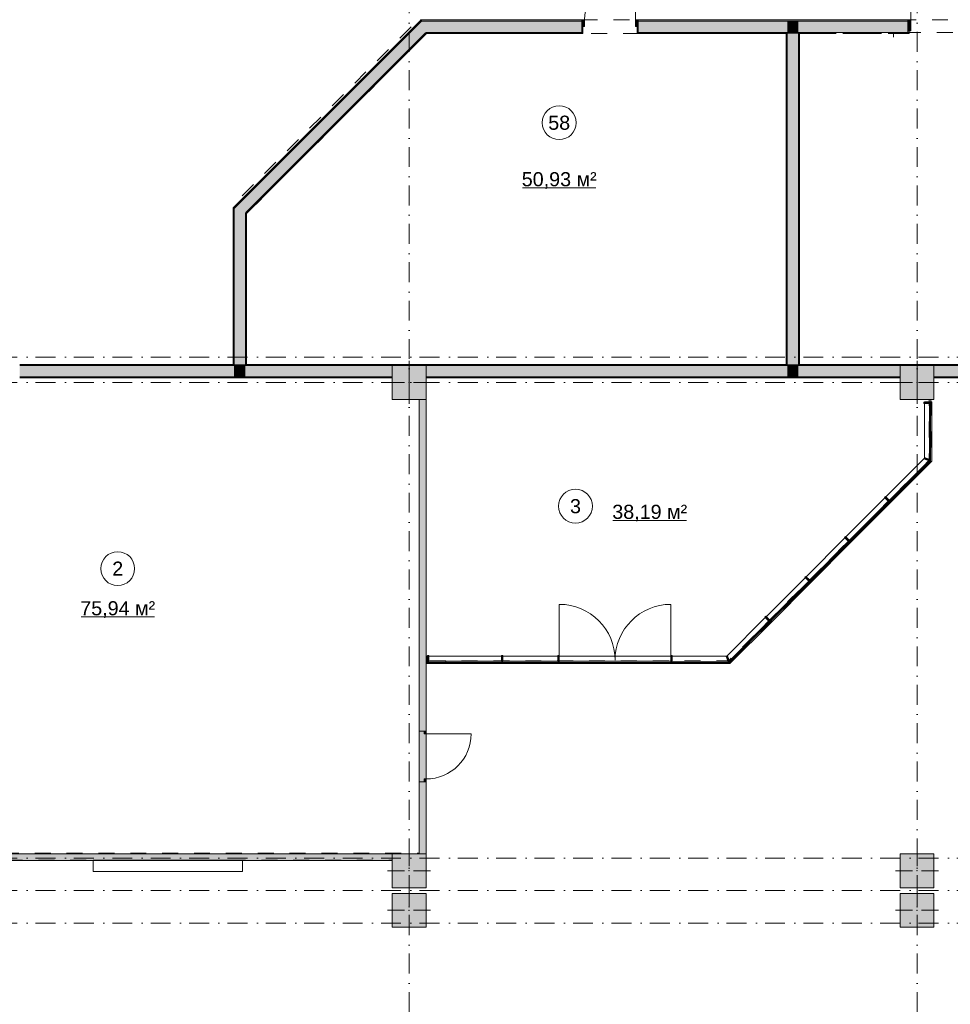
# Model space of a CAD drawing. Header units: millimetres. Extents: x 0 to 1184, y 0 to 836.
# Tile 6 of 66: x 103 to 267, y 339 to 514. Entities that reach past the tile are written whole.
import ezdxf
from ezdxf.xclip import XClip

# ---------------------------------------------------------------- set-up
doc = ezdxf.new("R2010")
doc.units = ezdxf.units.MM
doc.header["$MEASUREMENT"] = 0
doc.header["$XCLIPFRAME"] = 0
doc.linetypes.add('Штриховая', pattern=[5.644444, 2.822222, -2.822222])
doc.linetypes.add('Штрихпунктирная', pattern=[6.702778, 3.527778, -1.763889, 0, -1.411111])
for name, color, linetype in [('Интерьер - Оборудование бань', 7, 'Continuous'), ('Интерьер - Фитостена', 7, 'Continuous'), ('Конструктив - ГКЛ', 7, 'Continuous'), ('Конструктив - Колонны', 7, 'Continuous'), ('Конструктив - Навесные Стены', 7, 'Continuous'), ('Конструктив - Стены Блок 200 нов', 7, 'Continuous'), ('Элемент Модели - Зона', 7, 'Continuous'), ('Элемент Модели - Оси', 7, 'Continuous')]:
    doc.layers.add(name, color=color, linetype=linetype)
doc.styles.add('СГЕНЕРИР_СТИЛЬ_3', font='txt')

# ---------------------------------------------------------------- blocks, each defined once
blk = doc.blocks.new('Чертеж_4_4', base_point=(-278.48, 89.56))
at = {"layer": 'Конструктив - ГКЛ', "linetype": 'Continuous', "lineweight": 0, "true_color": 0x000000}
for points in [[(173.32, 446.56), (173.32, 387.82), (174.52, 387.82), (174.52, 446.56)], [(173.32, 446.56), (173.32, 366.06), (174.52, 366.06), (174.52, 446.56)], [(174.52, 387.82), (174.22, 387.82), (174.22, 387.32), (174.52, 387.32)], [(173.32, 378.82), (173.32, 366.06), (174.52, 366.06), (174.52, 378.82)], [(174.22, 378.82), (174.52, 378.82), (174.52, 379.32), (174.22, 379.32)], [(89.02, 366.06), (89.02, 364.86), (168.47, 364.86), (168.47, 366.06)], [(168.47, 366.06), (168.47, 364.86), (168.52, 364.86), (168.52, 366.06)]]:
    blk.add_hatch(color=18, dxfattribs=at).paths.add_polyline_path(points)
at = {"layer": 'Конструктив - Колонны', "linetype": 'Continuous', "lineweight": 0, "true_color": 0x000000}
for points in [[(168.52, 446.56), (174.52, 446.56), (174.52, 452.56), (168.52, 452.56)], [(258.52, 446.56), (264.52, 446.56), (264.52, 452.56), (258.52, 452.56)], [(168.52, 360.06), (174.52, 360.06), (174.52, 366.06), (168.52, 366.06)], [(258.52, 360.06), (264.52, 360.06), (264.52, 366.06), (258.52, 366.06)], [(168.52, 353.06), (174.52, 353.06), (174.52, 359.06), (168.52, 359.06)], [(258.52, 353.06), (264.52, 353.06), (264.52, 359.06), (258.52, 359.06)]]:
    blk.add_hatch(color=18, dxfattribs=at).paths.add_polyline_path(points)
at = {"layer": 'Конструктив - Навесные Стены', "linetype": 'Continuous', "lineweight": 0, "true_color": 0x000000}
for points in [[(260.42, 511.86), (260.42, 513.76), (259.92, 513.76), (259.92, 511.86)], [(262.72, 446.06), (262.72, 445.81), (263.72, 445.81), (263.72, 446.06)], [(263.72, 445.97), (263.92, 445.97), (263.92, 445.89), (264.12, 445.89), (264.12, 446.14), (262.82, 446.14), (262.82, 445.89), (263.72, 445.89)], [(263.92, 435.81), (263.92, 445.86), (263.72, 445.86), (263.72, 435.81)], [(262.85, 436.26), (262.75, 436.03), (263.68, 435.65), (263.77, 435.88)], [(256.73, 428.48), (263.83, 435.59), (263.69, 435.73), (256.58, 428.63)], [(255.91, 429.37), (255.74, 429.19), (256.44, 428.48), (256.62, 428.66)], [(249.66, 421.41), (256.62, 428.38), (256.48, 428.52), (249.52, 421.55)], [(248.84, 422.29), (248.67, 422.11), (249.38, 421.41), (249.55, 421.59)], [(242.63, 414.33), (249.55, 421.3), (249.41, 421.44), (242.49, 414.47)], [(241.82, 415.21), (241.64, 415.04), (242.35, 414.33), (242.53, 414.51)], [(235.56, 407.26), (242.53, 414.23), (242.39, 414.37), (235.42, 407.4)], [(234.75, 408.14), (234.57, 407.97), (235.28, 407.26), (235.46, 407.44)], [(228.36, 400.05), (235.46, 407.15), (235.31, 407.29), (228.21, 400.19)], [(175.02, 401.17), (174.77, 401.17), (174.77, 400.17), (175.02, 400.17)], [(188.13, 401.17), (187.88, 401.17), (187.88, 400.17), (188.13, 400.17)], [(198.14, 401.17), (197.89, 401.17), (197.89, 400.17), (198.14, 400.17)], [(218.14, 401.17), (217.89, 401.17), (217.89, 400.17), (218.14, 400.17)], [(227.92, 401.12), (227.69, 401.03), (228.07, 400.1), (228.3, 400.2)], [(174.69, 400.17), (174.77, 400.17), (174.77, 401.07), (174.52, 401.07), (174.52, 399.77), (174.77, 399.77), (174.77, 399.97), (174.69, 399.97)], [(174.69, 399.97), (174.82, 399.97), (174.82, 400.17), (174.69, 400.17)], [(174.97, 399.97), (178.01, 399.97), (178.01, 400.17), (174.97, 400.17)], [(178.01, 399.97), (187.93, 399.97), (187.93, 400.17), (178.01, 400.17)], [(188.08, 399.97), (197.94, 399.97), (197.94, 400.17), (188.08, 400.17)], [(218.09, 399.97), (228.14, 399.96), (228.14, 400.16), (218.09, 400.17)]]:
    blk.add_hatch(color=18, dxfattribs=at).paths.add_polyline_path(points)
at = {"layer": 'Конструктив - Стены Блок 200 нов', "linetype": 'Continuous', "lineweight": 0, "true_color": 0x000000}
for points in [[(140.52, 480.39), (173.7, 513.56), (173.41, 513.56), (140.52, 480.68)], [(173.7, 513.56), (171.7, 511.56), (174.52, 511.56)], [(173.41, 513.56), (173.7, 513.56), (173.61, 513.76)], [(173.9, 513.76), (173.61, 513.76), (173.7, 513.56)], [(173.7, 513.56), (202.13, 513.56), (202.13, 513.76), (173.9, 513.76)], [(176.52, 513.56), (173.7, 513.56), (174.52, 511.56)], [(176.52, 513.56), (174.52, 511.56), (202.13, 511.56), (202.13, 512.61), (202.13, 513.56)], [(202.13, 512.61), (202.63, 512.61), (202.63, 513.76), (202.13, 513.76)], [(212.13, 513.76), (211.63, 513.76), (211.63, 512.61), (212.13, 512.61)], [(212.13, 513.56), (259.92, 513.56), (259.92, 513.76), (212.13, 513.76)], [(212.13, 513.56), (212.13, 512.61), (212.13, 511.56), (238.52, 511.56), (238.52, 513.56)], [(238.52, 511.56), (240.52, 511.56), (240.52, 513.56), (238.52, 513.56)], [(240.52, 511.56), (259.92, 511.56), (259.92, 513.56), (240.52, 513.56)], [(260.12, 511.36), (260.12, 513.76), (259.92, 513.76), (259.92, 511.56), (259.92, 511.36)], [(142.52, 479.56), (174.52, 511.56), (171.7, 511.56), (142.52, 482.39)], [(142.72, 479.48), (174.61, 511.36), (174.32, 511.36), (142.72, 479.76)], [(174.52, 511.56), (174.32, 511.36), (174.61, 511.36)], [(174.81, 511.56), (174.52, 511.56), (174.61, 511.36)], [(174.81, 511.56), (174.61, 511.36), (202.13, 511.36), (202.13, 511.56)], [(202.13, 511.36), (202.33, 511.36), (202.33, 512.61), (202.13, 512.61), (202.13, 511.56)], [(211.93, 511.36), (212.13, 511.36), (212.13, 511.56), (212.13, 512.61), (211.93, 512.61)], [(212.13, 511.56), (212.13, 511.36), (238.32, 511.36), (238.32, 511.56)], [(238.32, 511.36), (238.52, 511.36), (238.52, 511.56), (238.32, 511.56)], [(238.32, 511.36), (238.32, 452.76), (238.52, 452.76), (238.52, 511.36)], [(238.52, 511.36), (240.52, 511.36), (240.52, 511.56), (238.52, 511.56)], [(240.52, 452.76), (240.52, 511.36), (238.52, 511.36), (238.52, 452.76)], [(240.52, 511.36), (240.72, 511.36), (240.72, 511.56), (240.52, 511.56)], [(240.72, 452.76), (240.72, 511.36), (240.52, 511.36), (240.52, 452.76)], [(240.72, 511.36), (247.2, 511.36), (247.2, 511.56), (240.72, 511.56)], [(248.4, 511.36), (255.2, 511.36), (255.2, 511.56), (248.4, 511.56)], [(256.4, 511.56), (256.4, 511.36), (259.92, 511.36), (259.92, 511.56)], [(142.52, 482.39), (140.52, 480.39), (142.52, 479.56)], [(140.52, 480.68), (140.32, 480.48), (140.52, 480.39)], [(140.32, 480.19), (140.52, 480.39), (140.32, 480.48)], [(140.32, 480.19), (140.32, 452.81), (140.52, 452.81), (140.52, 480.39)], [(140.52, 477.56), (142.52, 479.56), (140.52, 480.39)], [(142.72, 479.76), (142.52, 479.56), (142.72, 479.48)], [(140.52, 477.56), (140.52, 452.76), (142.52, 452.76), (142.52, 479.56)], [(142.52, 479.28), (142.72, 479.48), (142.52, 479.56)], [(142.52, 479.28), (142.52, 452.76), (142.72, 452.76), (142.72, 479.48)], [(102.52, 452.56), (140.32, 452.56), (140.32, 452.76), (102.52, 452.76)], [(102.52, 452.56), (102.52, 452.46), (102.52, 450.56), (140.52, 450.56), (140.52, 452.56)], [(140.32, 452.56), (140.52, 452.56), (140.52, 452.76), (140.32, 452.76)], [(140.52, 452.56), (142.52, 452.56), (142.52, 452.76), (140.52, 452.76)], [(140.52, 450.56), (142.52, 450.56), (142.52, 452.56), (140.52, 452.56)], [(142.52, 452.56), (142.72, 452.56), (142.72, 452.76), (142.52, 452.76)], [(142.52, 452.56), (142.52, 450.56), (168.52, 450.56), (168.52, 452.56)], [(142.72, 452.56), (238.32, 452.56), (238.32, 452.76), (142.72, 452.76)], [(174.52, 452.56), (174.52, 450.56), (238.52, 450.56), (238.52, 452.56)], [(238.32, 452.56), (238.52, 452.56), (238.52, 452.76), (238.32, 452.76)], [(238.52, 452.56), (240.52, 452.56), (240.52, 452.76), (238.52, 452.76)], [(238.52, 450.56), (240.52, 450.56), (240.52, 452.56), (238.52, 452.56)], [(240.52, 452.56), (240.72, 452.56), (240.72, 452.76), (240.52, 452.76)], [(240.52, 450.56), (258.52, 450.56), (258.52, 452.56), (240.52, 452.56)], [(240.72, 452.56), (421.32, 452.56), (421.32, 452.76), (240.72, 452.76)], [(264.52, 452.56), (264.52, 450.56), (348.52, 450.56), (348.52, 452.56)], [(168.52, 450.56), (102.52, 450.56), (102.52, 450.36), (168.52, 450.36)], [(174.52, 450.36), (258.52, 450.36), (258.52, 450.56), (174.52, 450.56)], [(264.52, 450.36), (348.52, 450.36), (348.52, 450.56), (264.52, 450.56)]]:
    blk.add_hatch(color=18, dxfattribs=at).paths.add_polyline_path(points)
at = {"layer": 'Интерьер - Оборудование бань', "color": 7, "linetype": 'Continuous', "lineweight": 15}
blk.add_line((257.37, 510.71), (257.37, 511.36), dxfattribs=at)
at = {"layer": 'Интерьер - Фитостена', "color": 7, "linetype": 'Continuous', "lineweight": 15, "flags": 128}
blk.add_lwpolyline([(115.52, 364.94), (142.02, 364.94), (142.02, 362.94), (115.52, 362.94)], close=True, dxfattribs=at)
at = {"layer": 'Конструктив - ГКЛ', "color": 251, "linetype": 'Continuous', "lineweight": 15, "true_color": 0x575757}
for p, q in [((174.22, 387.82), (173.32, 387.82)), ((174.22, 387.82), (173.32, 387.82)), ((174.52, 387.82), (174.22, 387.82)), ((174.52, 387.82), (174.22, 387.82)), ((174.52, 387.82), (174.22, 387.82)), ((174.22, 378.82), (173.32, 378.82)), ((174.22, 378.82), (173.32, 378.82)), ((174.52, 378.82), (174.22, 378.82)), ((174.52, 378.82), (174.22, 378.82)), ((174.52, 378.82), (174.22, 378.82))]:
    blk.add_line(p, q, dxfattribs=at)
at = {"layer": 'Конструктив - ГКЛ', "color": 251, "linetype": 'Continuous', "lineweight": 5, "true_color": 0x575757}
for p, q in [((174.22, 387.32), (174.22, 387.82)), ((174.22, 387.82), (174.52, 387.82)), ((174.52, 387.32), (174.22, 387.32)), ((174.52, 387.82), (174.52, 387.32)), ((174.52, 387.32), (182.52, 387.32)), ((174.22, 378.82), (174.22, 379.32)), ((174.22, 379.32), (174.52, 379.32)), ((174.52, 378.82), (174.22, 378.82)), ((174.52, 379.32), (174.52, 378.82))]:
    blk.add_line(p, q, dxfattribs=at)
at = {"layer": 'Конструктив - ГКЛ', "color": 251, "linetype": 'Continuous', "lineweight": 15, "true_color": 0x575757, "flags": 128}
for points in [[(173.32, 446.56), (173.32, 366.06)], [(173.32, 446.51), (173.32, 387.82)], [(174.52, 387.82), (174.52, 446.56)], [(174.52, 366.06), (174.52, 446.56)], [(173.32, 378.82), (173.32, 366.06)], [(174.52, 366.06), (174.52, 378.82)], [(168.47, 366.06), (89.02, 366.06)], [(89.02, 364.86), (168.47, 364.86)]]:
    blk.add_lwpolyline(points, dxfattribs=at)
at = {"layer": 'Конструктив - ГКЛ', "color": 251, "linetype": 'Continuous', "lineweight": 5, "true_color": 0x575757}
blk.add_arc((174.52, 387.32), 8, 270, 0, dxfattribs=at)
at = {"layer": 'Конструктив - Колонны', "color": 251, "linetype": 'Continuous', "lineweight": 5, "true_color": 0x575757}
for p, q in [((171.52, 450.36), (171.52, 453.36)), ((261.52, 450.36), (261.52, 453.36)), ((170.72, 449.56), (167.72, 449.56)), ((171.52, 448.76), (171.52, 445.76)), ((172.32, 449.56), (175.32, 449.56)), ((260.72, 449.56), (257.72, 449.56)), ((261.52, 448.76), (261.52, 445.76)), ((262.32, 449.56), (265.32, 449.56)), ((171.52, 363.86), (171.52, 366.86)), ((261.52, 363.86), (261.52, 366.86)), ((170.72, 363.06), (167.72, 363.06)), ((172.32, 363.06), (175.32, 363.06)), ((260.72, 363.06), (257.72, 363.06)), ((262.32, 363.06), (265.32, 363.06)), ((171.52, 362.26), (171.52, 359.26)), ((261.52, 362.26), (261.52, 359.26)), ((171.52, 356.86), (171.52, 359.86)), ((261.52, 356.86), (261.52, 359.86)), ((170.72, 356.06), (167.72, 356.06)), ((172.32, 356.06), (175.32, 356.06)), ((260.72, 356.06), (257.72, 356.06)), ((262.32, 356.06), (265.32, 356.06)), ((171.52, 355.26), (171.52, 352.26)), ((261.52, 355.26), (261.52, 352.26))]:
    blk.add_line(p, q, dxfattribs=at)
at = {"layer": 'Конструктив - Колонны', "color": 251, "linetype": 'Continuous', "lineweight": 15, "true_color": 0x575757, "flags": 128}
for points in [[(168.52, 446.56), (174.52, 446.56), (174.52, 452.56), (168.52, 452.56)], [(258.52, 446.56), (264.52, 446.56), (264.52, 452.56), (258.52, 452.56)], [(168.52, 360.06), (174.52, 360.06), (174.52, 366.06), (168.52, 366.06)], [(258.52, 360.06), (264.52, 360.06), (264.52, 366.06), (258.52, 366.06)], [(168.52, 353.06), (174.52, 353.06), (174.52, 359.06), (168.52, 359.06)], [(258.52, 353.06), (264.52, 353.06), (264.52, 359.06), (258.52, 359.06)]]:
    blk.add_lwpolyline(points, close=True, dxfattribs=at)
at = {"layer": 'Конструктив - Колонны', "color": 251, "linetype": 'Continuous', "lineweight": 5, "true_color": 0x575757}
for p in [(171.52, 449.56), (261.52, 449.56), (171.52, 363.06), (261.52, 363.06), (171.52, 356.06), (261.52, 356.06)]:
    blk.add_point(p, dxfattribs=at)
at = {"layer": 'Конструктив - Навесные Стены', "color": 7, "linetype": 'Continuous', "lineweight": 15}
for p, q in [((260.42, 513.76), (259.92, 513.76)), ((259.92, 513.76), (259.92, 511.86)), ((260.42, 513.76), (260.42, 511.86)), ((260.42, 511.86), (259.92, 511.86)), ((263.72, 446.06), (262.72, 446.06)), ((262.72, 446.06), (262.72, 445.81)), ((263.72, 445.81), (262.72, 445.81)), ((262.82, 446.14), (262.82, 445.89)), ((264.12, 446.14), (262.82, 446.14)), ((263.72, 445.89), (262.82, 445.89)), ((263.72, 446.06), (263.72, 445.97)), ((263.92, 445.97), (263.72, 445.97)), ((263.72, 445.89), (263.72, 445.81)), ((263.92, 445.97), (263.92, 445.89)), ((264.12, 445.89), (263.92, 445.89)), ((264.12, 446.14), (264.12, 445.89)), ((262.85, 436.26), (262.75, 436.03)), ((262.75, 436.03), (263.68, 435.65)), ((262.85, 436.26), (263.77, 435.88)), ((263.77, 435.88), (263.68, 435.65)), ((255.91, 429.37), (255.74, 429.19)), ((255.74, 429.19), (256.44, 428.48)), ((255.91, 429.37), (256.62, 428.66)), ((256.62, 428.66), (256.44, 428.48)), ((248.84, 422.29), (248.67, 422.11)), ((248.67, 422.11), (249.38, 421.41)), ((248.84, 422.29), (249.55, 421.59)), ((249.55, 421.59), (249.38, 421.41)), ((241.82, 415.21), (241.64, 415.04)), ((241.82, 415.21), (242.53, 414.51)), ((241.64, 415.04), (242.35, 414.33)), ((242.53, 414.51), (242.35, 414.33)), ((234.75, 408.14), (234.57, 407.97)), ((234.75, 408.14), (235.46, 407.44)), ((234.57, 407.97), (235.28, 407.26)), ((235.46, 407.44), (235.28, 407.26)), ((174.77, 401.17), (174.77, 400.17)), ((175.02, 401.17), (174.77, 401.17)), ((175.02, 401.17), (175.02, 400.17)), ((188.13, 401.17), (187.88, 401.17)), ((187.88, 401.17), (187.88, 400.17)), ((188.13, 401.17), (188.13, 400.17)), ((198.14, 401.17), (197.89, 401.17)), ((197.89, 401.17), (197.89, 400.17)), ((198.14, 401.17), (198.14, 400.17)), ((217.89, 401.17), (217.89, 400.17)), ((217.89, 401.17), (218.14, 401.17)), ((218.14, 401.17), (218.14, 400.17)), ((227.92, 401.12), (227.69, 401.03)), ((227.92, 401.12), (228.3, 400.2)), ((174.77, 401.07), (174.52, 401.07)), ((174.52, 401.07), (174.52, 399.77)), ((174.77, 399.77), (174.52, 399.77)), ((174.69, 400.17), (174.69, 399.97)), ((174.77, 400.17), (174.69, 400.17)), ((174.77, 399.97), (174.69, 399.97)), ((174.77, 401.07), (174.77, 400.17)), ((175.02, 400.17), (174.77, 400.17)), ((174.77, 399.97), (174.77, 399.77)), ((188.13, 400.17), (187.88, 400.17)), ((198.14, 400.17), (197.89, 400.17)), ((217.89, 400.17), (218.14, 400.17)), ((227.69, 401.03), (228.07, 400.1)), ((228.3, 400.2), (228.07, 400.1))]:
    blk.add_line(p, q, dxfattribs=at)
at = {"layer": 'Конструктив - Навесные Стены', "color": 7, "linetype": 'Continuous', "lineweight": 15, "flags": 128}
for points in [[(262.82, 445.81), (262.82, 436.18)], [(263.72, 435.9), (263.72, 445.81)], [(263.92, 435.68), (263.92, 445.89)], [(264.12, 445.89), (264.12, 435.6)], [(262.78, 436.11), (255.98, 429.3)], [(228.27, 399.96), (235.51, 407.21), (242.58, 414.28), (249.61, 421.36), (256.67, 428.43), (263.92, 435.68)], [(264.12, 435.6), (256.81, 428.29), (249.75, 421.21), (242.72, 414.14), (235.65, 407.06), (228.35, 399.76)], [(256.62, 428.66), (263.62, 435.67)], [(255.81, 429.12), (248.92, 422.22)], [(242.53, 414.51), (249.46, 421.5), (256.44, 428.48)], [(248.74, 422.04), (241.89, 415.14)], [(241.71, 414.97), (234.82, 408.07)], [(235.46, 407.44), (242.35, 414.33)], [(234.64, 407.9), (227.84, 401.09)], [(228.28, 400.25), (235.28, 407.26)], [(235.51, 407.21), (235.37, 407.35)], [(235.37, 407.35), (235.51, 407.21)], [(174.77, 399.97), (174.89, 399.97), (178.01, 399.97), (188.01, 399.97), (198.01, 399.97), (208.02, 399.97), (218.02, 399.97), (228.27, 399.96)], [(228.35, 399.76), (218.02, 399.77), (208.02, 399.77), (198.01, 399.77), (188.01, 399.77), (178.01, 399.77), (174.89, 399.77), (174.77, 399.77)], [(187.88, 401.07), (178.01, 401.07), (175.02, 401.07)], [(175.02, 400.17), (178.01, 400.17), (187.88, 400.17)], [(197.89, 401.07), (188.13, 401.07)], [(188.13, 400.17), (197.89, 400.17)], [(217.89, 401.07), (208.02, 401.07), (198.14, 401.07)], [(198.14, 400.17), (208.02, 400.17), (217.89, 400.17)], [(227.77, 401.06), (218.14, 401.07)], [(218.14, 400.17), (228.05, 400.16)]]:
    blk.add_lwpolyline(points, dxfattribs=at)
for points in [[(263.92, 435.81), (263.72, 435.81), (263.72, 445.86), (263.92, 445.86)], [(256.73, 428.48), (256.58, 428.63), (263.69, 435.73), (263.83, 435.59)], [(249.66, 421.41), (249.52, 421.55), (256.48, 428.52), (256.62, 428.38)], [(242.63, 414.33), (242.49, 414.47), (249.41, 421.44), (249.55, 421.3)], [(235.56, 407.26), (235.42, 407.4), (242.39, 414.37), (242.53, 414.23)], [(228.36, 400.05), (228.21, 400.19), (235.31, 407.29), (235.46, 407.15)], [(174.69, 399.97), (174.69, 400.17), (174.82, 400.17), (174.82, 399.97)], [(174.97, 399.97), (174.97, 400.17), (178.01, 400.17), (178.01, 399.97)], [(178.01, 399.97), (178.01, 400.17), (187.93, 400.17), (187.93, 399.97)], [(188.08, 399.97), (188.08, 400.17), (197.94, 400.17), (197.94, 399.97)], [(218.09, 399.97), (218.09, 400.17), (228.14, 400.16), (228.14, 399.96)]]:
    blk.add_lwpolyline(points, close=True, dxfattribs=at)
at = {"layer": 'Конструктив - Стены Блок 200 нов', "color": 251, "linetype": 'Continuous', "lineweight": 5, "true_color": 0x575757}
for p, q in [((211.63, 513.76), (211.63, 522.76)), ((202.63, 513.76), (202.13, 513.76)), ((202.13, 513.76), (202.13, 512.61)), ((202.63, 512.61), (202.63, 513.76)), ((212.13, 513.76), (211.63, 513.76)), ((211.63, 513.76), (211.63, 512.61)), ((212.13, 512.61), (212.13, 513.76)), ((202.13, 512.61), (202.63, 512.61)), ((211.63, 512.61), (212.13, 512.61))]:
    blk.add_line(p, q, dxfattribs=at)
at = {"layer": 'Конструктив - Стены Блок 200 нов', "color": 251, "linetype": 'Continuous', "lineweight": 20, "true_color": 0x575757}
for p, q in [((173.7, 513.56), (171.7, 511.56)), ((173.7, 513.56), (171.7, 511.56)), ((176.52, 513.56), (173.7, 513.56)), ((202.13, 513.56), (176.52, 513.56)), ((202.13, 513.76), (202.13, 513.56)), ((202.13, 513.76), (202.13, 513.56)), ((202.13, 513.76), (202.13, 513.56)), ((202.13, 513.56), (202.13, 512.61)), ((202.13, 513.56), (202.13, 512.61)), ((202.13, 513.56), (202.13, 512.61)), ((212.13, 513.76), (212.13, 513.56)), ((212.13, 513.76), (212.13, 513.56)), ((212.13, 513.76), (212.13, 513.56)), ((238.52, 513.56), (212.13, 513.56)), ((212.13, 513.56), (212.13, 512.61)), ((212.13, 513.56), (212.13, 512.61)), ((212.13, 513.56), (212.13, 512.61)), ((240.52, 513.56), (238.52, 513.56)), ((259.92, 513.56), (240.52, 513.56)), ((259.92, 513.76), (260.12, 513.76)), ((259.92, 511.56), (259.92, 513.76)), ((260.12, 513.76), (260.12, 511.36)), ((260.12, 513.76), (260.12, 511.36)), ((171.7, 511.56), (142.52, 482.39)), ((142.72, 479.76), (174.32, 511.36)), ((174.52, 511.56), (174.32, 511.36)), ((174.52, 511.56), (174.32, 511.36)), ((174.52, 511.56), (202.13, 511.56)), ((202.13, 512.61), (202.33, 512.61)), ((202.13, 511.56), (202.13, 512.61)), ((202.13, 511.36), (202.33, 511.36)), ((202.13, 511.36), (202.33, 511.36)), ((202.33, 512.61), (202.33, 511.36)), ((202.33, 512.61), (202.33, 511.36)), ((211.93, 512.61), (211.93, 511.36)), ((212.13, 512.61), (211.93, 512.61)), ((211.93, 512.61), (211.93, 511.36)), ((212.13, 511.36), (211.93, 511.36)), ((212.13, 511.36), (211.93, 511.36)), ((212.13, 511.56), (212.13, 512.61)), ((212.13, 511.56), (238.52, 511.56)), ((238.52, 511.56), (238.52, 511.36)), ((238.52, 511.56), (238.52, 511.36)), ((238.52, 511.36), (238.52, 452.76)), ((240.52, 511.36), (240.52, 511.56)), ((240.52, 511.36), (240.52, 511.56)), ((240.52, 511.56), (247.2, 511.56)), ((240.52, 452.76), (240.52, 511.36)), ((248.4, 511.56), (247.2, 511.56)), ((248.4, 511.56), (255.2, 511.56)), ((256.4, 511.56), (255.2, 511.56)), ((256.4, 511.56), (259.92, 511.56)), ((259.92, 511.36), (260.12, 511.36)), ((259.92, 511.36), (260.12, 511.36)), ((142.52, 482.39), (140.52, 480.39)), ((142.52, 482.39), (140.52, 480.39)), ((140.52, 480.39), (140.52, 477.56)), ((142.72, 479.76), (142.52, 479.56)), ((142.72, 479.76), (142.52, 479.56)), ((142.52, 452.76), (142.52, 479.56)), ((140.52, 477.56), (140.52, 452.81)), ((140.52, 452.56), (102.52, 452.56)), ((140.52, 452.76), (140.52, 452.81)), ((140.52, 452.76), (140.52, 452.56)), ((140.52, 452.76), (140.52, 452.56)), ((142.52, 452.56), (142.52, 452.76)), ((142.52, 452.56), (142.52, 452.76)), ((168.52, 452.56), (142.52, 452.56)), ((238.52, 452.56), (174.52, 452.56)), ((238.52, 452.76), (238.52, 452.56)), ((238.52, 452.76), (238.52, 452.56)), ((240.52, 452.56), (240.52, 452.76)), ((240.52, 452.56), (240.52, 452.76)), ((258.52, 452.56), (240.52, 452.56)), ((348.52, 452.56), (264.52, 452.56)), ((102.52, 450.56), (140.52, 450.56)), ((140.52, 450.56), (142.52, 450.56)), ((142.52, 450.56), (168.52, 450.56)), ((174.52, 450.56), (238.52, 450.56)), ((238.52, 450.56), (240.52, 450.56)), ((240.52, 450.56), (258.52, 450.56)), ((264.52, 450.56), (348.52, 450.56))]:
    blk.add_line(p, q, dxfattribs=at)
at = {"layer": 'Конструктив - Стены Блок 200 нов', "color": 251, "linetype": 'Continuous', "lineweight": 20, "true_color": 0x575757, "flags": 128}
for points in [[(173.41, 513.56), (140.52, 480.68)], [(173.61, 513.76), (173.41, 513.56)], [(202.13, 513.76), (173.61, 513.76)], [(259.92, 513.76), (212.13, 513.76)], [(142.72, 479.48), (174.61, 511.36)], [(174.61, 511.36), (202.13, 511.36)], [(212.13, 511.36), (238.32, 511.36)], [(238.32, 511.36), (238.32, 452.76)], [(240.72, 452.76), (240.72, 511.36)], [(240.72, 511.36), (247.2, 511.36)], [(248.4, 511.36), (255.2, 511.36)], [(256.4, 511.36), (259.92, 511.36)], [(140.32, 480.48), (140.52, 480.68)], [(140.32, 480.48), (140.32, 452.81)], [(142.72, 452.76), (142.72, 479.48)], [(140.32, 452.76), (102.52, 452.76)], [(238.32, 452.76), (142.72, 452.76)], [(421.32, 452.76), (240.72, 452.76)], [(102.52, 450.36), (168.52, 450.36)], [(174.52, 450.36), (258.52, 450.36)], [(264.52, 450.36), (348.52, 450.36)]]:
    blk.add_lwpolyline(points, dxfattribs=at)
at = {"layer": 'Конструктив - Стены Блок 200 нов', "color": 251, "linetype": 'Continuous', "lineweight": 5, "true_color": 0x575757}
blk.add_arc((211.63, 513.76), 9, 90, 180, dxfattribs=at)
at = {"layer": 'Элемент Модели - Зона', "color": 7, "linetype": 'Continuous', "lineweight": 15}
for p, q in [((260.42, 513.71), (260.42, 522.82)), ((260.42, 513.71), (260.42, 513.51)), ((260.42, 513.51), (260.42, 513.71)), ((191.62, 484.03), (204.63, 484.03)), ((207.65, 425.12), (220.66, 425.12)), ((198.14, 400.37), (198.14, 410.25)), ((217.89, 400.37), (217.89, 410.25)), ((113.39, 408.04), (126.39, 408.04)), ((198.14, 399.82), (198.14, 400.37)), ((198.14, 400.37), (198.14, 399.82)), ((217.89, 399.82), (217.89, 400.37)), ((217.89, 400.37), (217.89, 399.82))]:
    blk.add_line(p, q, dxfattribs=at)
at = {"layer": 'Элемент Модели - Зона', "color": 7, "linetype": 'Штриховая', "lineweight": 15, "flags": 128}
for points in [[(83.02, 539.14), (82.62, 539.14), (82.62, 452.76), (140.32, 452.76), (140.32, 480.98), (172.95, 513.62), (173.09, 513.47), (173.09, 513.76), (354.52, 513.76), (354.52, 513.56), (495.52, 513.56), (495.52, 513.76), (862.33, 513.76), (894.69, 481.33), (894.72, 477.98), (894.72, 452.61), (895.12, 452.61), (895.12, 432.56), (892.72, 432.56), (892.72, 446.56), (888.52, 446.56), (888.52, 450.56), (804.52, 450.56), (804.52, 446.56), (798.52, 446.56), (798.52, 450.56), (714.72, 450.56), (714.72, 359.26), (798.52, 359.26), (798.52, 366.06), (804.52, 366.06), (804.52, 354.16), (845.32, 354.16), (845.32, 363.26), (846.52, 363.26), (846.52, 301.37), (892.72, 301.37), (892.72, 352.06), (888.02, 352.06), (888.02, 367.06), (892.72, 367.06), (892.72, 417.56), (895.12, 417.56), (895.12, 291.06), (892.72, 291.06), (892.72, 298.97), (714.72, 298.97), (714.72, 236.06), (892.72, 236.06), (892.72, 266.56), (888.52, 266.56), (888.52, 272.82), (892.72, 272.82), (892.72, 276.06), (895.12, 276.06), (895.12, 272.76), (930.02, 272.76), (930.02, 461.62), (923.91, 461.62), (923.91, 539.56), (978.52, 539.56), (978.52, 542.56), (984.52, 542.56), (984.52, 539.56), (1131.77, 539.56), (1131.77, 540.56), (1122.77, 540.56), (1122.77, 564.56), (1048.52, 564.56), (1048.52, 626.36), (1026.82, 626.36), (1026.82, 632.56), (1013.35, 632.56), (984.52, 632.56), (984.52, 626.56), (978.52, 626.56), (978.52, 631.69), (969.52, 631.69), (894.52, 631.69), (894.52, 626.56), (888.52, 626.56), (888.52, 631.69), (804.52, 631.69), (804.52, 626.56), (798.52, 626.56), (798.52, 631.69), (714.52, 631.69), (714.52, 626.56), (708.52, 626.56), (708.52, 631.69), (628.02, 631.69), (628.02, 626.56), (622.02, 626.56), (621.02, 626.56), (621.02, 575.89), (496.02, 575.89), (496.02, 627.56), (496.02, 706.46), (496.12, 706.46), (496.12, 768.06), (468.72, 768.06), (468.72, 686.86), (461.17, 686.86), (461.17, 631.68), (444.52, 631.68), (444.52, 626.56), (438.52, 626.56), (438.52, 631.68), (354.52, 631.68), (354.52, 626.56), (348.52, 626.56), (348.52, 631.68), (331.77, 631.68), (331.77, 554.56), (331.77, 539.56), (264.52, 539.56), (264.52, 536.56), (258.52, 536.56), (258.52, 539.56), (174.52, 539.56), (174.52, 536.56), (168.52, 536.56), (168.52, 539.56), (89.02, 539.56), (89.02, 536.56), (83.02, 536.56)], [(238.32, 452.76), (238.32, 511.36), (174.62, 511.36), (142.72, 479.47), (142.72, 452.76)], [(344.52, 452.76), (344.52, 511.56), (240.52, 511.56), (240.52, 452.76)], [(82.62, 366.19), (173.32, 366.19), (173.32, 446.56), (168.52, 446.56), (168.52, 450.36), (89.02, 450.36), (89.02, 446.56), (83.02, 446.56), (83.02, 450.36), (82.62, 450.36)], [(83.02, 364.94), (82.62, 364.94), (82.62, 272.56), (174.52, 272.56), (399.57, 272.56), (399.57, 320.39), (438.38, 359.21), (438.52, 359.06), (438.72, 359.06), (438.72, 359.26), (438.32, 359.26), (438.32, 359.9), (399.57, 398.65), (399.57, 426.46), (378.07, 426.46), (378.07, 450.36), (354.52, 450.36), (354.52, 446.56), (348.52, 446.56), (348.52, 450.36), (264.52, 450.36), (264.52, 446.56), (263.97, 446.56), (263.97, 435.54), (228.34, 399.92), (174.52, 399.92), (174.52, 366.06), (174.52, 364.94), (174.52, 360.06), (168.52, 360.06), (168.52, 364.94), (89.02, 364.94), (89.02, 360.06), (83.02, 360.06)], [(174.52, 450.36), (174.52, 400.23), (228.15, 400.23), (263.69, 435.77), (263.69, 446.56), (258.52, 446.56), (258.52, 450.36)], [(258.52, 366.06), (264.52, 366.06), (264.52, 360.06), (258.52, 360.06)], [(168.52, 353.06), (168.52, 359.06), (174.52, 359.06), (174.52, 353.06)], [(264.52, 353.06), (258.52, 353.06), (258.52, 359.06), (264.52, 359.06)]]:
    blk.add_lwpolyline(points, close=True, dxfattribs=at)
at = {"layer": 'Элемент Модели - Зона', "color": 7, "linetype": 'Continuous', "lineweight": 15, "flags": 128}
for points in [[(201.12, 495.56, 1), (195.12, 495.56, 1)], [(204, 427.64, 1), (198, 427.64, 1)], [(122.89, 416.58, 1), (116.89, 416.58, 1)]]:
    blk.add_lwpolyline(points, format="xyb", close=True, dxfattribs=at)
at = {"layer": 'Элемент Модели - Зона', "color": 7, "linetype": 'Continuous', "lineweight": 15}
for centre, radius, start, end in [((260.42, 513.71), 9.1, 0, 90), ((198.14, 400.37), 9.88, 0, 90), ((217.89, 400.37), 9.88, 90, 180)]:
    blk.add_arc(centre, radius, start, end, dxfattribs=at)
at = {"layer": 'Элемент Модели - Оси', "color": 7, "linetype": 'Штрихпунктирная', "lineweight": 15}
for p, q in [((171.52, 831.39), (171.52, 166.93)), ((261.52, 831.39), (261.52, 166.93)), ((71.32, 454.06), (1182.02, 454.06)), ((71.32, 449.56), (1182.02, 449.56)), ((71.32, 365.31), (1182.02, 365.31)), ((71.32, 359.56), (1182.02, 359.56)), ((71.32, 353.81), (1182.02, 353.81))]:
    blk.add_line(p, q, dxfattribs=at)
at = {"layer": 'Элемент Модели - Зона', "color": 7, "linetype": 'Continuous', "lineweight": 15, "char_height": 2.5, "attachment_point": 5, "style": 'СГЕНЕРИР_СТИЛЬ_3'}
for s, insert in [('\\A1;{\\pqc;\\fArial|b0|i0|c204|p38;58}', (198.12, 495.54)), ('\\A1;{\\pqc;\\fArial|b0|i0|c204|p38;50,93 м²}', (198.12, 485.32)), ('\\A1;{\\pqc;\\fArial|b0|i0|c204|p38;3}', (201, 427.62)), ('\\A1;{\\pqc;\\fArial|b0|i0|c204|p38;38,19 м²}', (214.16, 426.41)), ('\\A1;{\\pqc;\\fArial|b0|i0|c204|p38;2}', (119.89, 416.58)), ('\\A1;{\\pqc;\\fArial|b0|i0|c204|p38;75,94 м²}', (119.89, 409.33))]:
    blk.add_mtext(s, dxfattribs=dict(at, insert=insert))

msp = doc.modelspace()

# ---------------------------------------------------------------- block references
at = {"color": 161, "linetype": 'Continuous', "lineweight": 40, "true_color": 0x83aefe}
ref = msp.add_blockref('Чертеж_4_4', (-278.48, 89.56), dxfattribs=at)
XClip(ref).set_block_clipping_path([(71.3162990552, 166.9277917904), (1182.0208577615, 831.3911731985)])

doc.saveas('drawing.dxf')
